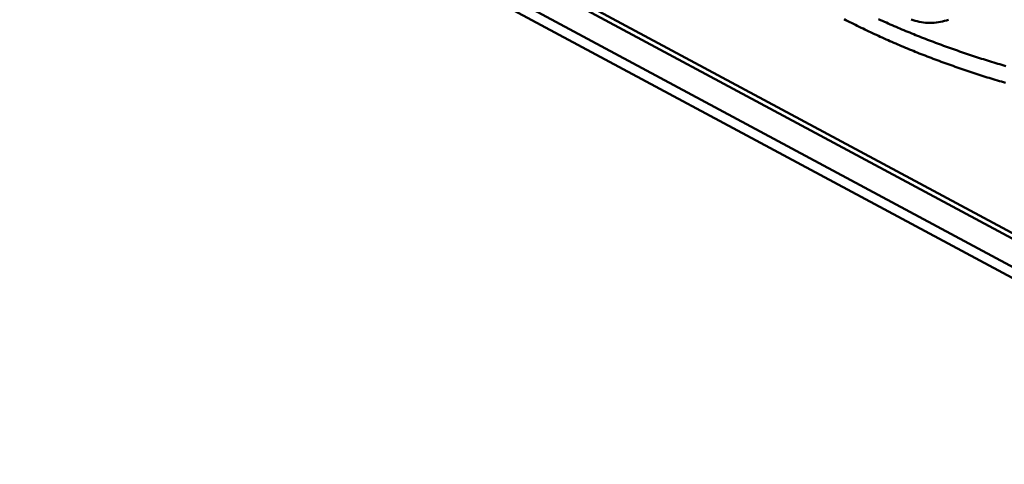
# Model space of a CAD drawing. Header units: millimetres. Extents: x 0 to 841, y 0 to 594.
# Tile 8 of 23: x 483 to 539, y 141 to 166. Entities that reach past the tile are written whole.
import ezdxf

# ---------------------------------------------------------------- set-up
doc = ezdxf.new("R2010")
doc.units = ezdxf.units.MM
doc.layers.add('VIS', color=7, linetype='CONTINUOUS', lineweight=50)

msp = doc.modelspace()

# ---------------------------------------------------------------- linework, layer by layer
at = {"layer": 'VIS'}
for points in [[(483, 184.116), (559, 143.312)], [(483.297, 184.275), (559.297, 143.471)], [(483, 182.522), (559, 141.718)], [(483, 182.522), (559, 141.718)], [(483, 181.885), (559, 141.081)], [(529.765, 166.344), (529.872, 166.288), (529.979, 166.233), (530.086, 166.179), (530.193, 166.124), (530.3, 166.07), (530.408, 166.016), (530.515, 165.962), (530.623, 165.909), (530.731, 165.856), (530.839, 165.804), (530.947, 165.751), (531.056, 165.699), (531.164, 165.647), (531.273, 165.596), (531.382, 165.545), (531.491, 165.494), (531.6, 165.443), (531.709, 165.393), (531.818, 165.343), (531.928, 165.293), (532.037, 165.244), (532.147, 165.194), (532.257, 165.146), (532.367, 165.097), (532.477, 165.049), (532.587, 165.001), (532.697, 164.953), (532.808, 164.905), (532.918, 164.858), (533.029, 164.811), (533.14, 164.764), (533.251, 164.718), (533.362, 164.672), (533.473, 164.626), (533.584, 164.58), (533.696, 164.535), (533.807, 164.49), (533.919, 164.445), (534.03, 164.401), (534.142, 164.357), (534.254, 164.313), (534.366, 164.269), (534.478, 164.225), (534.59, 164.182), (534.703, 164.139), (534.815, 164.097), (534.928, 164.054), (535.04, 164.012), (535.153, 163.97), (535.266, 163.928), (535.379, 163.887), (535.492, 163.846), (535.605, 163.805), (535.718, 163.764), (535.831, 163.724), (535.944, 163.684), (536.058, 163.644), (536.171, 163.604), (536.285, 163.565), (536.399, 163.526), (536.512, 163.487), (536.626, 163.448), (536.74, 163.41), (536.854, 163.372), (536.968, 163.334), (537.082, 163.296), (537.197, 163.259), (537.311, 163.222), (537.426, 163.185), (537.54, 163.148), (537.655, 163.112), (537.769, 163.075), (537.884, 163.039), (537.999, 163.004), (538.114, 162.968), (538.229, 162.933), (538.344, 162.898), (538.459, 162.863), (538.574, 162.829), (538.689, 162.794), (538.804, 162.76), (538.92, 162.726)], [(531.726, 166.341), (531.835, 166.291), (531.945, 166.242), (532.055, 166.192), (532.165, 166.143), (532.274, 166.094), (532.385, 166.045), (532.495, 165.997), (532.605, 165.949), (532.715, 165.901), (532.826, 165.854), (532.937, 165.807), (533.048, 165.76), (533.158, 165.713), (533.269, 165.667), (533.381, 165.62), (533.492, 165.575), (533.603, 165.529), (533.715, 165.484), (533.826, 165.439), (533.938, 165.394), (534.05, 165.349), (534.162, 165.305), (534.274, 165.261), (534.386, 165.217), (534.498, 165.174), (534.61, 165.131), (534.723, 165.088), (534.835, 165.045), (534.948, 165.003), (535.061, 164.961), (535.173, 164.919), (535.286, 164.877), (535.399, 164.836), (535.512, 164.795), (535.625, 164.754), (535.739, 164.713), (535.852, 164.673), (535.966, 164.633), (536.079, 164.593), (536.193, 164.553), (536.306, 164.514), (536.42, 164.475), (536.534, 164.436), (536.648, 164.397), (536.762, 164.359), (536.876, 164.321), (536.99, 164.283), (537.105, 164.245), (537.219, 164.208), (537.334, 164.171), (537.448, 164.134), (537.563, 164.097), (537.677, 164.061), (537.792, 164.025), (537.907, 163.989), (538.022, 163.953), (538.137, 163.917), (538.252, 163.882), (538.367, 163.847), (538.482, 163.812), (538.597, 163.778), (538.713, 163.743), (538.828, 163.709), (538.944, 163.676)], [(535.697, 166.311), (535.583, 166.27), (535.467, 166.236), (535.35, 166.206), (535.232, 166.182), (535.112, 166.163), (534.992, 166.148), (534.872, 166.138), (534.751, 166.132), (534.63, 166.131), (534.509, 166.134), (534.388, 166.141), (534.268, 166.154), (534.148, 166.17), (534.029, 166.192), (533.911, 166.218), (533.794, 166.25), (533.679, 166.287), (533.566, 166.33)]]:
    msp.add_lwpolyline(points, dxfattribs=at)

doc.saveas('drawing.dxf')
